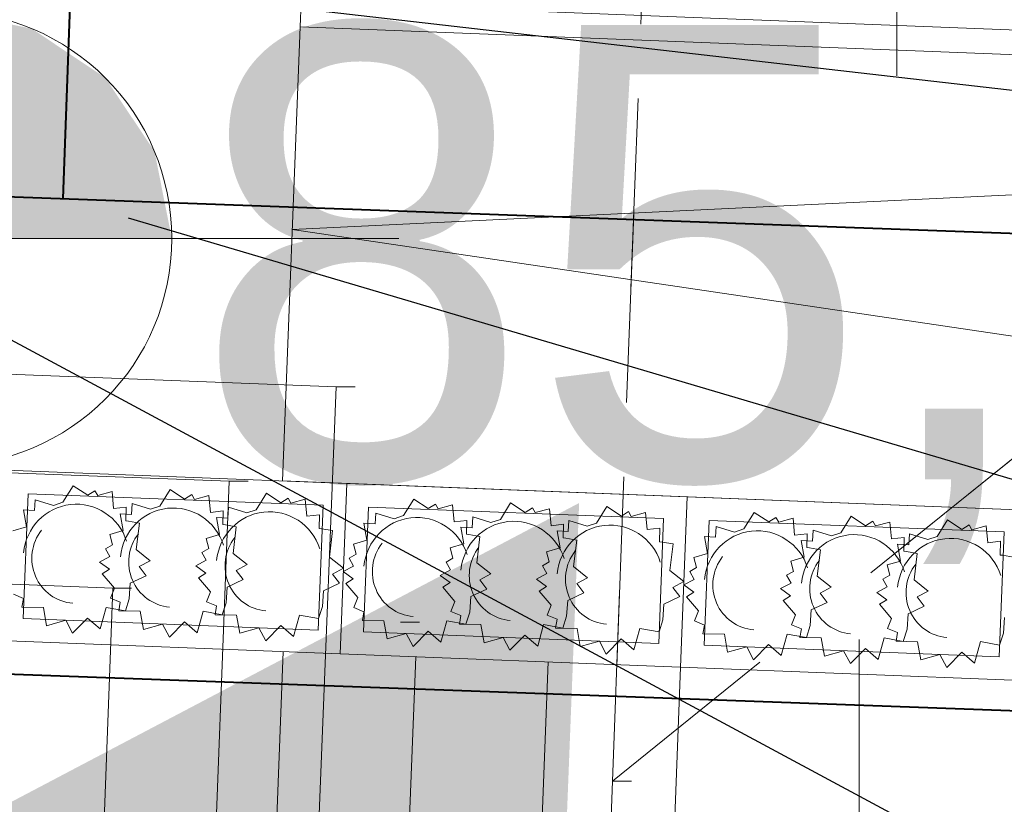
# Model space of a CAD drawing. Extents: x -134780 to 5540120, y 74663 to 5964901.
# Tile 50 of 84: x 5539593.68 to 5539596.28, y 5961333.63 to 5961335.7. Entities that reach past the tile are written whole.
import ezdxf
from ezdxf import colors
from ezdxf.entities.mleader import LeaderData, LeaderLine
from ezdxf.math import Vec2, Vec3

# ---------------------------------------------------------------- set-up
doc = ezdxf.new("R2010")
doc.units = 0
doc.header["$MEASUREMENT"] = 0
doc.set_wipeout_variables(frame=1)
doc.linetypes.add('L_0_03', pattern=[1, 0.5, -0.5])
for name, color, linetype, lineweight in [('#opisy', 7, 'Continuous', 0), ('0_Nr_Pióra__7', 7, 'Continuous', 13), ('_gaz', 2, 'Continuous', 90), ('Arch schody_Nr_Pióra__21', 7, 'Continuous', 9), ('arch wypelnienia_Nr_Pióra__55', 214, 'Continuous', 25), ('INWENT RZĘDNE_Nr_Pióra__21', 7, 'Continuous', 9), ('mapa', 7, 'Continuous', 13), ('sch_Nr_Pióra__7', 7, 'Continuous', 13), ('zasuwa_lub_zawor_Nr_Pióra__7', 7, 'Continuous', 13)]:
    doc.layers.add(name, color=color, linetype=linetype, lineweight=lineweight)
for name, color, linetype, lineweight, true_color in [('217_kontur_klasyfikacyjny_Nr_Pióra__3', 7, 'Continuous', 18, 0xff6600), ('218_kontur_uzytku_gruntowego_Nr_Pióra__3', 7, 'Continuous', 18, 0xff6600), ('_woda2', 7, 'Continuous', 30, 0x0b2af4), ('Arch wyposarzenie_Nr_Pióra__4', 7, 'Continuous', 9, 0x029e21)]:
    doc.layers.add(name, color=color, linetype=linetype, lineweight=lineweight, true_color=true_color)
doc.layers.add('INWENT RZĘDNE', color=7, linetype='Continuous')
doc.styles.add('GENERATED_STYLE_1', font='txt')
doc.styles.get("Standard").update_dxf_attribs({"font": 'txt', "bigfont": 'BIGFONT.SHX'})

# ---------------------------------------------------------------- blocks, each defined once
blk = doc.blocks.new('Koty wysokościowe_52', base_point=(-120351.5, 109748))
at = {"layer": 'INWENT RZĘDNE_Nr_Pióra__21', "linetype": 'Continuous'}
blk.add_hatch(color=256, dxfattribs=at).paths.add_polyline_path([(-120351.5, 109748), (-119751.5, 109748), (-119797.1, 109977.7), (-119927.2, 110172.3), (-120121.8, 110302.4), (-120351.5, 110348)], flags=0)
blk.add_line((-121551.5, 109748), (-119151.5, 109748), dxfattribs=at)
blk.add_circle((-120351.5, 109748), 600, dxfattribs=at)
at = {"layer": 'INWENT RZĘDNE_Nr_Pióra__21', "insert": (-119696, 108888.5), "char_height": 1200, "attachment_point": 7, "style": 'GENERATED_STYLE_1'}
blk.add_mtext('{85,73}', dxfattribs=at)
blk = doc.blocks.new('Koty wysokościowe_13', base_point=(-117936.1, 107488.9))
at = {"layer": 'INWENT RZĘDNE_Nr_Pióra__21', "linetype": 'Continuous'}
blk.add_line((-117936.1, 106288.9), (-117936.1, 108688.9), dxfattribs=at)
blk = doc.blocks.new('Koty wysokościowe_12', base_point=(-117836.5, 111377.7))
at = {"layer": 'INWENT RZĘDNE_Nr_Pióra__21', "linetype": 'Continuous'}
blk.add_line((-117836.5, 110177.7), (-117836.5, 112577.7), dxfattribs=at)
blk = doc.blocks.new('mapa')
at = {"layer": 'arch wypelnienia_Nr_Pióra__55', "linetype": 'Continuous'}
blk.add_hatch(color=252, dxfattribs=at).paths.add_polyline_path([(5539593.1709, 5961333.3763), (5539595.074, 5961332.1761), (5539595.1619, 5961334.4243)], flags=0)
at = {"layer": '0_Nr_Pióra__7', "color": 252, "linetype": 'Continuous'}
for p, q in [((5539594.52, 5961334.731), (5539594.57, 5961334.731)), ((5539594.238, 5961334.482), (5539594.288, 5961334.482)), ((5539593.93, 5961334.199), (5539593.98, 5961334.199)), ((5539594.69, 5961334.11), (5539594.74, 5961334.11)), ((5539595.25, 5961333.69), (5539595.3, 5961333.69))]:
    blk.add_line(p, q, dxfattribs=at)
at = {"layer": '217_kontur_klasyfikacyjny_Nr_Pióra__3', "color": 252, "linetype": 'L_0_03', "flags": 128}
for points in [[(5539595.99, 5961353.48), (5539595.25, 5961333.69)], [(5539613.45, 5961348.36), (5539595.25, 5961333.69)], [(5539595.25, 5961333.69), (5539613.45, 5961348.36)], [(5539595.25, 5961333.69), (5539594.96, 5961325.78)]]:
    blk.add_lwpolyline(points, dxfattribs=at)
at = {"layer": '218_kontur_uzytku_gruntowego_Nr_Pióra__3', "color": 252, "linetype": 'L_0_03', "flags": 128}
for points in [[(5539595.25, 5961333.69), (5539595.99, 5961353.48)], [(5539595.99, 5961353.48), (5539595.25, 5961333.69)], [(5539613.45, 5961348.36), (5539595.25, 5961333.69)], [(5539595.25, 5961333.69), (5539613.45, 5961348.36)], [(5539595.25, 5961333.69), (5539594.96, 5961325.78)], [(5539594.96, 5961325.78), (5539595.25, 5961333.69)]]:
    blk.add_lwpolyline(points, dxfattribs=at)
at = {"layer": 'Arch schody_Nr_Pióra__21', "color": 252, "linetype": 'Continuous'}
for p, q in [((5539594.4276, 5961335.7465), (5539594.425, 5961335.6815)), ((5539594.4276, 5961335.7465), (5539600.5429, 5961335.5074)), ((5539594.425, 5961335.6815), (5539594.3782, 5961334.4824)), ((5539594.425, 5961335.6815), (5539600.5404, 5961335.4425)), ((5539594.4041, 5961335.1469), (5539600.5404, 5961335.4425)), ((5539594.4041, 5961335.1469), (5539600.4935, 5961334.2434)), ((5539594.548, 5961334.4758), (5539593.6487, 5961334.5109)), ((5539594.3782, 5961334.4824), (5539600.4935, 5961334.2434)), ((5539594.5305, 5961334.0261), (5539594.548, 5961334.4758)), ((5539594.5305, 5961334.0261), (5539594.548, 5961334.4758)), ((5539595.4473, 5961334.4406), (5539594.548, 5961334.4758)), ((5539593.7063, 5961334.4486), (5539593.6934, 5961334.1189)), ((5539594.4857, 5961334.4182), (5539593.7063, 5961334.4486)), ((5539595.4298, 5961333.991), (5539595.4473, 5961334.4406)), ((5539595.4298, 5961333.991), (5539595.4473, 5961334.4406)), ((5539596.3467, 5961334.4055), (5539595.4473, 5961334.4406)), ((5539594.4728, 5961334.0884), (5539594.4857, 5961334.4182)), ((5539594.6056, 5961334.4135), (5539594.5928, 5961334.0837)), ((5539595.385, 5961334.383), (5539594.6056, 5961334.4135)), ((5539595.3722, 5961334.0533), (5539595.385, 5961334.383)), ((5539595.505, 5961334.3783), (5539595.4921, 5961334.0486)), ((5539596.2844, 5961334.3479), (5539595.505, 5961334.3783)), ((5539596.2715, 5961334.0181), (5539596.2844, 5961334.3479)), ((5539593.6934, 5961334.1189), (5539594.4728, 5961334.0884)), ((5539594.5928, 5961334.0837), (5539595.3722, 5961334.0533)), ((5539593.6311, 5961334.0613), (5539594.5305, 5961334.0261)), ((5539595.4921, 5961334.0486), (5539596.2715, 5961334.0181)), ((5539594.2999, 5961331.9686), (5539594.3806, 5961334.032)), ((5539594.5305, 5961334.0261), (5539595.4298, 5961333.991)), ((5539594.6496, 5961331.9549), (5539594.7303, 5961334.0183)), ((5539594.9994, 5961331.9412), (5539595.08, 5961334.0046)), ((5539595.3491, 5961331.9275), (5539595.4298, 5961333.991)), ((5539595.4298, 5961333.991), (5539596.3291, 5961333.9558))]:
    blk.add_line(p, q, dxfattribs=at)
at = {"layer": 'Arch wyposarzenie_Nr_Pióra__4', "color": 252, "linetype": 'Continuous'}
for p, q in [((5539593.7986, 5961334.4262), (5539593.8257, 5961334.4699)), ((5539593.8257, 5961334.4699), (5539593.8639, 5961334.4447)), ((5539593.8639, 5961334.4447), (5539593.8832, 5961334.4566)), ((5539593.8832, 5961334.4566), (5539593.8903, 5961334.4439)), ((5539593.8903, 5961334.4439), (5539593.9282, 5961334.4544)), ((5539593.9282, 5961334.4544), (5539593.9324, 5961334.4096)), ((5539594.0544, 5961334.4162), (5539594.0816, 5961334.4599)), ((5539594.0816, 5961334.4599), (5539594.1198, 5961334.4347)), ((5539594.1198, 5961334.4347), (5539594.139, 5961334.4466)), ((5539594.139, 5961334.4466), (5539594.1461, 5961334.4339)), ((5539594.1461, 5961334.4339), (5539594.184, 5961334.4444)), ((5539594.184, 5961334.4444), (5539594.1883, 5961334.3996)), ((5539594.3087, 5961334.4063), (5539594.3358, 5961334.45)), ((5539594.3358, 5961334.45), (5539594.374, 5961334.4247)), ((5539593.7238, 5961334.4041), (5539593.7256, 5961334.4328)), ((5539593.7256, 5961334.4328), (5539593.7739, 5961334.4178)), ((5539593.7739, 5961334.4178), (5539593.7986, 5961334.4262)), ((5539593.9324, 5961334.4096), (5539593.9658, 5961334.4133)), ((5539593.9658, 5961334.4133), (5539593.9647, 5961334.3771)), ((5539593.9796, 5961334.3941), (5539593.9815, 5961334.4228)), ((5539593.9815, 5961334.4228), (5539594.0298, 5961334.4078)), ((5539594.0298, 5961334.4078), (5539594.0544, 5961334.4162)), ((5539594.2339, 5961334.3842), (5539594.2358, 5961334.4129)), ((5539594.2358, 5961334.4129), (5539594.284, 5961334.3979)), ((5539594.374, 5961334.4247), (5539594.3933, 5961334.4367)), ((5539594.3933, 5961334.4367), (5539594.4004, 5961334.424)), ((5539594.4004, 5961334.424), (5539594.4383, 5961334.4345)), ((5539594.4383, 5961334.4345), (5539594.4426, 5961334.3896)), ((5539594.6979, 5961334.3911), (5539594.725, 5961334.4348)), ((5539594.725, 5961334.4348), (5539594.7632, 5961334.4095)), ((5539594.7632, 5961334.4095), (5539594.7825, 5961334.4215)), ((5539594.7825, 5961334.4215), (5539594.7896, 5961334.4088)), ((5539594.7896, 5961334.4088), (5539594.8275, 5961334.4192)), ((5539594.8275, 5961334.4192), (5539594.8317, 5961334.3744)), ((5539594.9538, 5961334.3811), (5539594.9809, 5961334.4248)), ((5539594.9809, 5961334.4248), (5539595.0191, 5961334.3995)), ((5539595.0191, 5961334.3995), (5539595.0384, 5961334.4115)), ((5539595.0384, 5961334.4115), (5539595.0454, 5961334.3988)), ((5539595.208, 5961334.3711), (5539595.2352, 5961334.4148)), ((5539595.2352, 5961334.4148), (5539595.2734, 5961334.3896)), ((5539593.7021, 5961334.3613), (5539593.6941, 5961334.4059)), ((5539593.6941, 5961334.4059), (5539593.7238, 5961334.4041)), ((5539593.958, 5961334.3513), (5539593.95, 5961334.3959)), ((5539593.95, 5961334.3959), (5539593.9796, 5961334.3941)), ((5539594.1883, 5961334.3996), (5539594.2217, 5961334.4033)), ((5539594.2123, 5961334.3414), (5539594.2042, 5961334.3859)), ((5539594.2042, 5961334.3859), (5539594.2339, 5961334.3842)), ((5539594.2217, 5961334.4033), (5539594.2206, 5961334.3671)), ((5539594.284, 5961334.3979), (5539594.3087, 5961334.4063)), ((5539594.4426, 5961334.3896), (5539594.4759, 5961334.3934)), ((5539594.4759, 5961334.3934), (5539594.4749, 5961334.3571)), ((5539594.6231, 5961334.369), (5539594.6249, 5961334.3977)), ((5539594.6249, 5961334.3977), (5539594.6732, 5961334.3827)), ((5539594.6732, 5961334.3827), (5539594.6979, 5961334.3911)), ((5539594.879, 5961334.359), (5539594.8808, 5961334.3877)), ((5539594.8808, 5961334.3877), (5539594.9291, 5961334.3727)), ((5539595.0454, 5961334.3988), (5539595.0834, 5961334.4092)), ((5539595.0834, 5961334.4092), (5539595.0876, 5961334.3644)), ((5539595.2734, 5961334.3896), (5539595.2926, 5961334.4016)), ((5539595.2926, 5961334.4016), (5539595.2997, 5961334.3888)), ((5539595.2997, 5961334.3888), (5539595.3376, 5961334.3993)), ((5539595.3376, 5961334.3993), (5539595.3419, 5961334.3545)), ((5539595.5972, 5961334.3559), (5539595.6243, 5961334.3996)), ((5539595.6243, 5961334.3996), (5539595.6625, 5961334.3744)), ((5539595.6625, 5961334.3744), (5539595.6818, 5961334.3863)), ((5539595.6818, 5961334.3863), (5539595.6889, 5961334.3736)), ((5539595.8531, 5961334.3459), (5539595.8802, 5961334.3896)), ((5539595.8802, 5961334.3896), (5539595.9184, 5961334.3644)), ((5539593.6664, 5961334.3508), (5539593.7021, 5961334.3613)), ((5539593.9647, 5961334.3771), (5539593.9716, 5961334.3764)), ((5539593.9716, 5961334.3764), (5539594.0005, 5961334.3712)), ((5539594.0005, 5961334.3712), (5539593.9921, 5961334.3013)), ((5539594.2206, 5961334.3671), (5539594.2275, 5961334.3664)), ((5539594.2275, 5961334.3664), (5539594.2564, 5961334.3612)), ((5539594.2564, 5961334.3612), (5539594.248, 5961334.2913)), ((5539594.6014, 5961334.3262), (5539594.5934, 5961334.3707)), ((5539594.5934, 5961334.3707), (5539594.6231, 5961334.369)), ((5539594.8317, 5961334.3744), (5539594.8651, 5961334.3782)), ((5539594.8573, 5961334.3161), (5539594.8493, 5961334.3607)), ((5539594.8493, 5961334.3607), (5539594.879, 5961334.359)), ((5539594.8651, 5961334.3782), (5539594.864, 5961334.3419)), ((5539594.9291, 5961334.3727), (5539594.9538, 5961334.3811)), ((5539595.0876, 5961334.3644), (5539595.121, 5961334.3682)), ((5539595.121, 5961334.3682), (5539595.1199, 5961334.3319)), ((5539595.1332, 5961334.3491), (5539595.1351, 5961334.3777)), ((5539595.1351, 5961334.3777), (5539595.1834, 5961334.3627)), ((5539595.1834, 5961334.3627), (5539595.208, 5961334.3711)), ((5539595.5224, 5961334.3338), (5539595.5242, 5961334.3625)), ((5539595.5242, 5961334.3625), (5539595.5725, 5961334.3475)), ((5539595.6889, 5961334.3736), (5539595.7268, 5961334.3841)), ((5539595.7268, 5961334.3841), (5539595.731, 5961334.3393)), ((5539595.9184, 5961334.3644), (5539595.9377, 5961334.3763)), ((5539595.9377, 5961334.3763), (5539595.9448, 5961334.3636)), ((5539595.9448, 5961334.3636), (5539595.9827, 5961334.3741)), ((5539595.9827, 5961334.3741), (5539595.9869, 5961334.3293)), ((5539596.1074, 5961334.336), (5539596.1345, 5961334.3797)), ((5539596.1345, 5961334.3797), (5539596.1727, 5961334.3544)), ((5539596.1727, 5961334.3544), (5539596.192, 5961334.3664)), ((5539596.192, 5961334.3664), (5539596.199, 5961334.3537)), ((5539596.199, 5961334.3537), (5539596.237, 5961334.3641)), ((5539596.237, 5961334.3641), (5539596.2412, 5961334.3193)), ((5539593.9223, 5961334.3408), (5539593.958, 5961334.3513)), ((5539593.9292, 5961334.314), (5539593.9223, 5961334.3408)), ((5539594.1766, 5961334.3309), (5539594.2123, 5961334.3414)), ((5539594.4749, 5961334.3571), (5539594.4817, 5961334.3564)), ((5539594.4817, 5961334.3564), (5539594.5107, 5961334.3513)), ((5539594.5107, 5961334.3513), (5539594.5022, 5961334.2814)), ((5539594.864, 5961334.3419), (5539594.8709, 5961334.3412)), ((5539594.8709, 5961334.3412), (5539594.8999, 5961334.3361)), ((5539594.8999, 5961334.3361), (5539594.8914, 5961334.2662)), ((5539595.1116, 5961334.3062), (5539595.1036, 5961334.3508)), ((5539595.1036, 5961334.3508), (5539595.1332, 5961334.3491)), ((5539595.3419, 5961334.3545), (5539595.3753, 5961334.3582)), ((5539595.3753, 5961334.3582), (5539595.3742, 5961334.322)), ((5539595.5007, 5961334.291), (5539595.4927, 5961334.3356)), ((5539595.4927, 5961334.3356), (5539595.5224, 5961334.3338)), ((5539595.5725, 5961334.3475), (5539595.5972, 5961334.3559)), ((5539595.731, 5961334.3393), (5539595.7644, 5961334.343)), ((5539595.7644, 5961334.343), (5539595.7633, 5961334.3067)), ((5539595.7783, 5961334.3238), (5539595.7801, 5961334.3525)), ((5539595.7801, 5961334.3525), (5539595.8284, 5961334.3375)), ((5539595.8284, 5961334.3375), (5539595.8531, 5961334.3459)), ((5539596.0326, 5961334.3139), (5539596.0344, 5961334.3426)), ((5539596.0344, 5961334.3426), (5539596.0827, 5961334.3276)), ((5539596.0827, 5961334.3276), (5539596.1074, 5961334.336)), ((5539593.9113, 5961334.3036), (5539593.9292, 5961334.314)), ((5539594.1835, 5961334.3041), (5539594.1766, 5961334.3309)), ((5539594.5657, 5961334.3157), (5539594.6014, 5961334.3262)), ((5539594.5726, 5961334.2888), (5539594.5657, 5961334.3157)), ((5539594.8216, 5961334.3057), (5539594.8573, 5961334.3161)), ((5539595.1199, 5961334.3319), (5539595.1268, 5961334.3312)), ((5539595.1268, 5961334.3312), (5539595.1557, 5961334.3261)), ((5539595.1557, 5961334.3261), (5539595.1473, 5961334.2562)), ((5539595.3742, 5961334.322), (5539595.3811, 5961334.3213)), ((5539595.3811, 5961334.3213), (5539595.41, 5961334.3161)), ((5539595.41, 5961334.3161), (5539595.4016, 5961334.2462)), ((5539595.7566, 5961334.281), (5539595.7486, 5961334.3256)), ((5539595.7486, 5961334.3256), (5539595.7783, 5961334.3238)), ((5539595.9869, 5961334.3293), (5539596.0203, 5961334.333)), ((5539596.0109, 5961334.2711), (5539596.0029, 5961334.3156)), ((5539596.0029, 5961334.3156), (5539596.0326, 5961334.3139)), ((5539596.0203, 5961334.333), (5539596.0192, 5961334.2967)), ((5539596.2412, 5961334.3193), (5539596.2746, 5961334.3231)), ((5539596.2746, 5961334.3231), (5539596.2735, 5961334.2868)), ((5539593.8955, 5961334.2684), (5539593.9228, 5961334.2829)), ((5539593.9228, 5961334.2829), (5539593.9113, 5961334.3036)), ((5539593.9921, 5961334.3013), (5539594.0291, 5961334.272)), ((5539594.1656, 5961334.2936), (5539594.1835, 5961334.3041)), ((5539594.1771, 5961334.273), (5539594.1656, 5961334.2936)), ((5539594.248, 5961334.2913), (5539594.285, 5961334.262)), ((5539594.5022, 5961334.2814), (5539594.5393, 5961334.2521)), ((5539594.5547, 5961334.2784), (5539594.5726, 5961334.2888)), ((5539594.8285, 5961334.2788), (5539594.8216, 5961334.3057)), ((5539595.0759, 5961334.2957), (5539595.1116, 5961334.3062)), ((5539595.0828, 5961334.2689), (5539595.0759, 5961334.2957)), ((5539595.465, 5961334.2805), (5539595.5007, 5961334.291)), ((5539595.7633, 5961334.3067), (5539595.7702, 5961334.3061)), ((5539595.7702, 5961334.3061), (5539595.7992, 5961334.3009)), ((5539595.7992, 5961334.3009), (5539595.7907, 5961334.231)), ((5539596.0192, 5961334.2967), (5539596.0261, 5961334.2961)), ((5539596.0261, 5961334.2961), (5539596.0551, 5961334.2909)), ((5539596.0551, 5961334.2909), (5539596.0466, 5961334.221)), ((5539596.2735, 5961334.2868), (5539596.2804, 5961334.2861)), ((5539596.2804, 5961334.2861), (5539596.3093, 5961334.281)), ((5539593.9217, 5961334.2492), (5539593.8955, 5961334.2684)), ((5539594.0291, 5961334.272), (5539594.0002, 5961334.2564)), ((5539594.0002, 5961334.2564), (5539594.0187, 5961334.2321)), ((5539594.1498, 5961334.2585), (5539594.1771, 5961334.273)), ((5539594.1759, 5961334.2393), (5539594.1498, 5961334.2585)), ((5539594.285, 5961334.262), (5539594.2561, 5961334.2464)), ((5539594.5389, 5961334.2433), (5539594.5663, 5961334.2577)), ((5539594.5663, 5961334.2577), (5539594.5547, 5961334.2784)), ((5539594.8106, 5961334.2684), (5539594.8285, 5961334.2788)), ((5539594.8222, 5961334.2477), (5539594.8106, 5961334.2684)), ((5539594.8914, 5961334.2662), (5539594.9284, 5961334.2369)), ((5539595.0649, 5961334.2585), (5539595.0828, 5961334.2689)), ((5539595.0764, 5961334.2378), (5539595.0649, 5961334.2585)), ((5539595.1473, 5961334.2562), (5539595.1843, 5961334.2269)), ((5539595.4719, 5961334.2537), (5539595.465, 5961334.2805)), ((5539595.7209, 5961334.2705), (5539595.7566, 5961334.281)), ((5539595.7278, 5961334.2437), (5539595.7209, 5961334.2705)), ((5539595.9752, 5961334.2606), (5539596.0109, 5961334.2711)), ((5539595.9821, 5961334.2338), (5539595.9752, 5961334.2606)), ((5539593.9024, 5961334.237), (5539593.9217, 5961334.2492)), ((5539593.9343, 5961334.1996), (5539593.9024, 5961334.237)), ((5539594.0187, 5961334.2321), (5539593.9765, 5961334.2123)), ((5539594.1566, 5961334.2271), (5539594.1759, 5961334.2393)), ((5539594.2561, 5961334.2464), (5539594.2746, 5961334.2221)), ((5539594.5393, 5961334.2521), (5539594.5104, 5961334.2365)), ((5539594.5104, 5961334.2365), (5539594.5289, 5961334.2122)), ((5539594.5651, 5961334.2241), (5539594.5389, 5961334.2433)), ((5539594.7948, 5961334.2332), (5539594.8222, 5961334.2477)), ((5539594.821, 5961334.2141), (5539594.7948, 5961334.2332)), ((5539594.9284, 5961334.2369), (5539594.8995, 5961334.2213)), ((5539595.0491, 5961334.2233), (5539595.0764, 5961334.2378)), ((5539595.4016, 5961334.2462), (5539595.4386, 5961334.217)), ((5539595.454, 5961334.2433), (5539595.4719, 5961334.2537)), ((5539595.4656, 5961334.2226), (5539595.454, 5961334.2433)), ((5539595.7099, 5961334.2333), (5539595.7278, 5961334.2437)), ((5539595.7215, 5961334.2126), (5539595.7099, 5961334.2333)), ((5539595.7907, 5961334.231), (5539595.8278, 5961334.2017)), ((5539595.9642, 5961334.2233), (5539595.9821, 5961334.2338)), ((5539593.9765, 5961334.2123), (5539593.9736, 5961334.171)), ((5539594.1886, 5961334.1897), (5539594.1566, 5961334.2271)), ((5539594.2746, 5961334.2221), (5539594.2324, 5961334.2023)), ((5539594.5289, 5961334.2122), (5539594.4866, 5961334.1923)), ((5539594.5458, 5961334.2119), (5539594.5651, 5961334.2241)), ((5539594.5777, 5961334.1745), (5539594.5458, 5961334.2119)), ((5539594.8017, 5961334.2019), (5539594.821, 5961334.2141)), ((5539594.8995, 5961334.2213), (5539594.918, 5961334.197)), ((5539595.0753, 5961334.2042), (5539595.0491, 5961334.2233)), ((5539595.056, 5961334.1919), (5539595.0753, 5961334.2042)), ((5539595.1843, 5961334.2269), (5539595.1554, 5961334.2113)), ((5539595.1554, 5961334.2113), (5539595.1739, 5961334.187)), ((5539595.4386, 5961334.217), (5539595.4097, 5961334.2013)), ((5539595.4383, 5961334.2081), (5539595.4656, 5961334.2226)), ((5539595.4644, 5961334.1889), (5539595.4383, 5961334.2081)), ((5539595.6941, 5961334.1981), (5539595.7215, 5961334.2126)), ((5539595.9757, 5961334.2026), (5539595.9642, 5961334.2233)), ((5539596.0466, 5961334.221), (5539596.0836, 5961334.1917)), ((5539593.6943, 5961334.1723), (5539593.6679, 5961334.1832)), ((5539593.9238, 5961334.1732), (5539593.9343, 5961334.1996)), ((5539594.1781, 5961334.1633), (5539594.1886, 5961334.1897)), ((5539594.2324, 5961334.2023), (5539594.2294, 5961334.161)), ((5539594.4866, 5961334.1923), (5539594.4837, 5961334.1511)), ((5539594.8336, 5961334.1645), (5539594.8017, 5961334.2019)), ((5539594.8758, 5961334.1771), (5539594.8729, 5961334.1358)), ((5539594.918, 5961334.197), (5539594.8758, 5961334.1771)), ((5539595.0879, 5961334.1545), (5539595.056, 5961334.1919)), ((5539595.1739, 5961334.187), (5539595.1317, 5961334.1671)), ((5539595.4282, 5961334.177), (5539595.386, 5961334.1572)), ((5539595.4097, 5961334.2013), (5539595.4282, 5961334.177)), ((5539595.4451, 5961334.1767), (5539595.4644, 5961334.1889)), ((5539595.7203, 5961334.1789), (5539595.6941, 5961334.1981)), ((5539595.701, 5961334.1667), (5539595.7203, 5961334.1789)), ((5539595.8278, 5961334.2017), (5539595.7988, 5961334.1861)), ((5539595.7988, 5961334.1861), (5539595.8174, 5961334.1618)), ((5539595.9484, 5961334.1882), (5539595.9757, 5961334.2026)), ((5539595.9746, 5961334.169), (5539595.9484, 5961334.1882)), ((5539596.0836, 5961334.1917), (5539596.0547, 5961334.1761)), ((5539593.6903, 5961334.1492), (5539593.6943, 5961334.1723)), ((5539593.9501, 5961334.1623), (5539593.9238, 5961334.1732)), ((5539593.9461, 5961334.1392), (5539593.9501, 5961334.1623)), ((5539593.9736, 5961334.171), (5539593.9636, 5961334.1392)), ((5539594.2044, 5961334.1524), (5539594.1781, 5961334.1633)), ((5539594.2004, 5961334.1293), (5539594.2044, 5961334.1524)), ((5539594.2294, 5961334.161), (5539594.2194, 5961334.1292)), ((5539594.4837, 5961334.1511), (5539594.4737, 5961334.1193)), ((5539594.5672, 5961334.1481), (5539594.5777, 5961334.1745)), ((5539594.8231, 5961334.1381), (5539594.8336, 5961334.1645)), ((5539595.0774, 5961334.1281), (5539595.0879, 5961334.1545)), ((5539595.1317, 5961334.1671), (5539595.1288, 5961334.1258)), ((5539595.386, 5961334.1572), (5539595.383, 5961334.1159)), ((5539595.477, 5961334.1393), (5539595.4451, 5961334.1767)), ((5539595.7329, 5961334.1293), (5539595.701, 5961334.1667)), ((5539595.8174, 5961334.1618), (5539595.7751, 5961334.142)), ((5539595.9553, 5961334.1568), (5539595.9746, 5961334.169)), ((5539595.9872, 5961334.1194), (5539595.9553, 5961334.1568)), ((5539596.0732, 5961334.1518), (5539596.031, 5961334.132)), ((5539596.0547, 5961334.1761), (5539596.0732, 5961334.1518)), ((5539593.7468, 5961334.1483), (5539593.6903, 5961334.1492)), ((5539593.7555, 5961334.1003), (5539593.7468, 5961334.1483)), ((5539593.9128, 5961334.1484), (5539593.8972, 5961334.0917)), ((5539593.9636, 5961334.1392), (5539593.9128, 5961334.1484)), ((5539594.0027, 5961334.1383), (5539593.9461, 5961334.1392)), ((5539594.0114, 5961334.0903), (5539594.0027, 5961334.1383)), ((5539594.1687, 5961334.1384), (5539594.153, 5961334.0817)), ((5539594.2194, 5961334.1292), (5539594.1687, 5961334.1384)), ((5539594.2569, 5961334.1284), (5539594.2004, 5961334.1293)), ((5539594.2657, 5961334.0804), (5539594.2569, 5961334.1284)), ((5539594.4229, 5961334.1285), (5539594.4073, 5961334.0718)), ((5539594.4737, 5961334.1193), (5539594.4229, 5961334.1285)), ((5539594.5936, 5961334.1372), (5539594.5672, 5961334.1481)), ((5539594.5896, 5961334.1141), (5539594.5936, 5961334.1372)), ((5539594.8494, 5961334.1272), (5539594.8231, 5961334.1381)), ((5539594.8455, 5961334.1041), (5539594.8494, 5961334.1272)), ((5539594.8729, 5961334.1358), (5539594.8629, 5961334.1041)), ((5539595.1037, 5961334.1173), (5539595.0774, 5961334.1281)), ((5539595.1288, 5961334.1258), (5539595.1187, 5961334.0941)), ((5539595.4665, 5961334.1129), (5539595.477, 5961334.1393)), ((5539595.7224, 5961334.1029), (5539595.7329, 5961334.1293)), ((5539595.7751, 5961334.142), (5539595.7722, 5961334.1007)), ((5539596.031, 5961334.132), (5539596.0281, 5961334.0907)), ((5539593.806, 5961334.1145), (5539593.7555, 5961334.1003)), ((5539593.8239, 5961334.0804), (5539593.806, 5961334.1145)), ((5539593.8636, 5961334.1206), (5539593.8239, 5961334.0804)), ((5539593.8972, 5961334.0917), (5539593.8636, 5961334.1206)), ((5539594.0619, 5961334.1045), (5539594.0114, 5961334.0903)), ((5539594.0797, 5961334.0704), (5539594.0619, 5961334.1045)), ((5539594.1195, 5961334.1106), (5539594.0797, 5961334.0704)), ((5539594.153, 5961334.0817), (5539594.1195, 5961334.1106)), ((5539594.3738, 5961334.1007), (5539594.334, 5961334.0605)), ((5539594.4073, 5961334.0718), (5539594.3738, 5961334.1007)), ((5539594.6461, 5961334.1132), (5539594.5896, 5961334.1141)), ((5539594.6548, 5961334.0652), (5539594.6461, 5961334.1132)), ((5539594.8121, 5961334.1132), (5539594.7965, 5961334.0565)), ((5539594.8629, 5961334.1041), (5539594.8121, 5961334.1132)), ((5539594.902, 5961334.1032), (5539594.8455, 5961334.1041)), ((5539594.9107, 5961334.0552), (5539594.902, 5961334.1032)), ((5539595.068, 5961334.1032), (5539595.0524, 5961334.0465)), ((5539595.1187, 5961334.0941), (5539595.068, 5961334.1032)), ((5539595.0997, 5961334.0941), (5539595.1037, 5961334.1173)), ((5539595.383, 5961334.1159), (5539595.373, 5961334.0841)), ((5539595.4929, 5961334.102), (5539595.4665, 5961334.1129)), ((5539595.4889, 5961334.0789), (5539595.4929, 5961334.102)), ((5539595.7488, 5961334.092), (5539595.7224, 5961334.1029)), ((5539595.7722, 5961334.1007), (5539595.7622, 5961334.0689)), ((5539595.9767, 5961334.093), (5539595.9872, 5961334.1194)), ((5539596.2853, 5961334.122), (5539596.2824, 5961334.0808)), ((5539594.3162, 5961334.0946), (5539594.2657, 5961334.0804)), ((5539594.334, 5961334.0605), (5539594.3162, 5961334.0946)), ((5539594.7053, 5961334.0794), (5539594.6548, 5961334.0652)), ((5539594.7232, 5961334.0453), (5539594.7053, 5961334.0794)), ((5539594.763, 5961334.0855), (5539594.7232, 5961334.0453)), ((5539594.7965, 5961334.0565), (5539594.763, 5961334.0855)), ((5539595.0188, 5961334.0755), (5539594.9791, 5961334.0353)), ((5539595.0524, 5961334.0465), (5539595.0188, 5961334.0755)), ((5539595.1563, 5961334.0932), (5539595.0997, 5961334.0941)), ((5539595.165, 5961334.0452), (5539595.1563, 5961334.0932)), ((5539595.3223, 5961334.0933), (5539595.3066, 5961334.0366)), ((5539595.373, 5961334.0841), (5539595.3223, 5961334.0933)), ((5539595.5454, 5961334.078), (5539595.4889, 5961334.0789)), ((5539595.5541, 5961334.03), (5539595.5454, 5961334.078)), ((5539595.7114, 5961334.0781), (5539595.6958, 5961334.0214)), ((5539595.7622, 5961334.0689), (5539595.7114, 5961334.0781)), ((5539595.7448, 5961334.0689), (5539595.7488, 5961334.092)), ((5539596.003, 5961334.0821), (5539595.9767, 5961334.093)), ((5539595.9991, 5961334.059), (5539596.003, 5961334.0821)), ((5539596.0281, 5961334.0907), (5539596.0181, 5961334.0589)), ((5539596.2824, 5961334.0808), (5539596.2723, 5961334.049)), ((5539594.9612, 5961334.0694), (5539594.9107, 5961334.0552)), ((5539594.9791, 5961334.0353), (5539594.9612, 5961334.0694)), ((5539595.2155, 5961334.0594), (5539595.165, 5961334.0452)), ((5539595.2333, 5961334.0253), (5539595.2155, 5961334.0594)), ((5539595.2731, 5961334.0655), (5539595.2333, 5961334.0253)), ((5539595.3066, 5961334.0366), (5539595.2731, 5961334.0655)), ((5539595.6623, 5961334.0503), (5539595.6225, 5961334.0101)), ((5539595.6958, 5961334.0214), (5539595.6623, 5961334.0503)), ((5539595.8013, 5961334.068), (5539595.7448, 5961334.0689)), ((5539595.81, 5961334.02), (5539595.8013, 5961334.068)), ((5539595.9673, 5961334.0681), (5539595.9517, 5961334.0114)), ((5539596.0181, 5961334.0589), (5539595.9673, 5961334.0681)), ((5539596.0556, 5961334.0581), (5539595.9991, 5961334.059)), ((5539596.0643, 5961334.0101), (5539596.0556, 5961334.0581)), ((5539596.2216, 5961334.0582), (5539596.206, 5961334.0015)), ((5539596.2723, 5961334.049), (5539596.2216, 5961334.0582)), ((5539595.6046, 5961334.0442), (5539595.5541, 5961334.03)), ((5539595.6225, 5961334.0101), (5539595.6046, 5961334.0442)), ((5539595.8605, 5961334.0342), (5539595.81, 5961334.02)), ((5539595.8784, 5961334.0001), (5539595.8605, 5961334.0342)), ((5539595.9181, 5961334.0403), (5539595.8784, 5961334.0001)), ((5539595.9517, 5961334.0114), (5539595.9181, 5961334.0403)), ((5539596.1148, 5961334.0243), (5539596.0643, 5961334.0101)), ((5539596.1326, 5961333.9902), (5539596.1148, 5961334.0243)), ((5539596.1724, 5961334.0304), (5539596.1326, 5961333.9902)), ((5539596.206, 5961334.0015), (5539596.1724, 5961334.0304))]:
    blk.add_line(p, q, dxfattribs=at)
for centre, major_axis, start_param, end_param in [((5539593.8337, 5961334.2785), (-0.0056, -0.1425), 1.927535, 4.652962), ((5539594.0896, 5961334.2685), (-0.0056, -0.1425), 1.927535, 4.652962), ((5539594.3439, 5961334.2586), (-0.0056, -0.1425), 1.927535, 4.652962), ((5539594.733, 5961334.2434), (-0.0056, -0.1425), 1.927535, 4.652962), ((5539594.9889, 5961334.2334), (-0.0056, -0.1425), 1.927535, 4.652962), ((5539595.2432, 5961334.2234), (-0.0056, -0.1425), 1.927535, 4.652962), ((5539593.8337, 5961334.2785), (-0.0047, -0.1193), 4.078423, 6.243896), ((5539594.0896, 5961334.2685), (-0.0047, -0.1193), 4.078423, 6.243896), ((5539595.6323, 5961334.2082), (-0.0056, -0.1425), 1.927535, 4.652962), ((5539595.8882, 5961334.1982), (-0.0056, -0.1425), 1.927535, 4.652962), ((5539596.1425, 5961334.1883), (-0.0056, -0.1425), 1.927535, 4.652962), ((5539594.3439, 5961334.2586), (-0.0047, -0.1193), 4.078423, 6.243896), ((5539594.733, 5961334.2434), (-0.0047, -0.1193), 4.078423, 6.243896), ((5539594.9889, 5961334.2334), (-0.0047, -0.1193), 4.078423, 6.243896), ((5539595.2432, 5961334.2234), (-0.0047, -0.1193), 4.078423, 6.243896), ((5539595.6323, 5961334.2082), (-0.0047, -0.1193), 4.078423, 6.243896), ((5539595.8882, 5961334.1982), (-0.0047, -0.1193), 4.078423, 6.243896), ((5539596.1425, 5961334.1883), (-0.0047, -0.1193), 4.078423, 6.243896)]:
    blk.add_ellipse(centre, major_axis=major_axis, ratio=0.982005, start_param=start_param, end_param=end_param, dxfattribs=at)
at = {"layer": 'sch_Nr_Pióra__7', "color": 252, "linetype": 'Continuous', "flags": 128}
for points in [[(5539592.5789, 5961334.8059), (5539594.52, 5961334.731), (5539594.396, 5961331.61), (5539592.4569, 5961331.686)], [(5539592.5687, 5961334.5453), (5539594.238, 5961334.482), (5539594.141, 5961331.94), (5539592.4694, 5961332.0053)], [(5539592.5573, 5961334.2537), (5539593.93, 5961334.199), (5539593.856, 5961332.218), (5539592.4799, 5961332.2739)]]:
    blk.add_lwpolyline(points, close=True, dxfattribs=at)
at = {"layer": 'INWENT RZĘDNE', "color": 252, "xscale": 0.001, "yscale": 0.001, "zscale": 0.001}
for name, p in [('Koty wysokościowe_12', (5539596.0011, 5961336.7526)), ('Koty wysokościowe_52', (5539593.4861, 5961335.1229)), ('Koty wysokościowe_13', (5539595.9015, 5961332.8637))]:
    blk.add_blockref(name, p, dxfattribs=at)

msp = doc.modelspace()

# ---------------------------------------------------------------- block references
at = {"layer": 'mapa', "color": 4, "lineweight": 40}
msp.add_blockref('mapa', (0, 0), dxfattribs=at)

# ---------------------------------------------------------------- next in the draw order: linework, layer by layer
at = {"layer": '_gaz', "color": 2, "lineweight": 40, "ltscale": 0.1}
for p, q in [((5539593.8193, 5961335.8002), (5539593.7983, 5961335.2282)), ((5539593.0276, 5961335.2564), (5539596.6312, 5961335.1244))]:
    msp.add_line(p, q, dxfattribs=at)
at = {"layer": '_woda2', "color": 4, "lineweight": 40}
msp.add_line((5539592.7439, 5961334.0065), (5539597.5051, 5961333.832), dxfattribs=at)
at = {"layer": 'zasuwa_lub_zawor_Nr_Pióra__7'}
msp.add_lwpolyline([(5539597.5051, 5961333.832), (5539595.4224, 5961333.9084)], dxfattribs=at)

# ---------------------------------------------------------------- next in the draw order: leaders
at = {"layer": '#opisy', "lineweight": 0}
ml = msp.add_multileader_mtext('Standard', dxfattribs=at)
ml.set_content('\\fArial|b0|i0|c238|p34;\\A1;G3 ', color=256)
ml.set_leader_properties()
ml.build(insert=Vec2(0, 0))
ml.multileader.update_dxf_attribs({"text_left_attachment_type": 5, "text_right_attachment_type": 5, "dogleg_length": 0.36, "arrow_head_size": 0.18})
ctx = ml.context
ctx.base_point, ctx.char_height, ctx.arrow_head_size, ctx.landing_gap_size, ctx.plane_origin = Vec3(5539617.2061, 5961334.679), 1.5, 0.18, 0.09, Vec3(5539617.5429, 5961306.9488)
ctx.left_attachment, ctx.right_attachment = 5, 5
notes = []
notes.append((ctx, [(0, (1, 1, 0), (5539616.8461, 5961333.1535), (1, 0), 0.36, [(0, [(5539593.8193, 5961335.8002)], 0, [])])]))
ctx.mtext.insert, ctx.mtext.flow_direction = Vec3(5539617.2961, 5961334.979), 5
ml = msp.add_multileader_mtext('Standard', dxfattribs=at)
ml.set_content('\\fArial|b0|i0|c238|p34;\\A1;G4.1 ', color=256)
ml.set_leader_properties()
ml.build(insert=Vec2(0, 0))
ml.multileader.update_dxf_attribs({"text_left_attachment_type": 5, "text_right_attachment_type": 5, "dogleg_length": 0.36, "arrow_head_size": 0.18})
ctx = ml.context
ctx.base_point, ctx.char_height, ctx.arrow_head_size, ctx.landing_gap_size, ctx.plane_origin = Vec3(5539614.9694, 5961325.1194), 1.5, 0.18, 0.09, Vec3(5539615.3061, 5961297.3893)
ctx.left_attachment, ctx.right_attachment = 5, 5
notes.append((ctx, [(0, (1, 1, 0), (5539614.6094, 5961323.5939), (1, 0), 0.36, [(0, [(5539592.9027, 5961335.2629)], 0, [])])]))
ctx.mtext.insert, ctx.mtext.flow_direction = Vec3(5539615.0594, 5961325.4194), 5
ml = msp.add_multileader_mtext('Standard', dxfattribs=at)
ml.set_content('\\fArial|b0|i0|c238|p34;\\A1;G4 ', color=256)
ml.set_leader_properties()
ml.build(insert=Vec2(0, 0))
ml.multileader.update_dxf_attribs({"text_left_attachment_type": 5, "text_right_attachment_type": 5, "dogleg_length": 0.36, "arrow_head_size": 0.18})
ctx = ml.context
ctx.base_point, ctx.char_height, ctx.arrow_head_size, ctx.landing_gap_size, ctx.plane_origin = Vec3(5539616.2664, 5961330.2198), 1.5, 0.18, 0.09, Vec3(5539616.6031, 5961302.4897)
ctx.left_attachment, ctx.right_attachment = 5, 5
notes.append((ctx, [(0, (1, 1, 0), (5539615.9064, 5961328.6943), (1, 0), 0.36, [(0, [(5539593.7983, 5961335.2282)], 0, [])])]))
ctx.mtext.insert, ctx.mtext.flow_direction = Vec3(5539616.3564, 5961330.5198), 5
ml = msp.add_multileader_mtext('Standard', dxfattribs=at)
ml.set_content('\\fArial|b0|i0|c238|p34;\\A1;W7 ', color=256)
ml.set_leader_properties()
ml.build(insert=Vec2(0, 0))
ml.multileader.update_dxf_attribs({"text_left_attachment_type": 5, "text_right_attachment_type": 5, "dogleg_length": 0.36, "arrow_head_size": 0.18})
ctx = ml.context
ctx.base_point, ctx.char_height, ctx.arrow_head_size, ctx.landing_gap_size, ctx.plane_origin = Vec3(5539614.68, 5961324.3602), 1.5, 0.18, 0.09, Vec3(5539614.9267, 5961294.8691)
ctx.left_attachment, ctx.right_attachment = 5, 5
notes.append((ctx, [(0, (1, 1, 0), (5539614.23, 5961321.0542), (1, 0), 0.36, [(0, [(5539592.7439, 5961334.0065)], 0, [])])]))
ctx.mtext.insert, ctx.mtext.flow_direction = Vec3(5539614.68, 5961322.8542), 5
for ctx, leaders in notes:
    for number, flags, end, landing, length, lines in leaders:
        leader = LeaderData()
        leader.index, (leader.has_last_leader_line, leader.has_dogleg_vector, leader.attachment_direction) = number, flags
        leader.last_leader_point, leader.dogleg_vector, leader.dogleg_length = Vec3(end), Vec3(landing), length
        for number, points, colour, breaks in lines:
            line = LeaderLine()
            line.index, line.vertices, line.color, line.breaks = number, Vec3.list(points), colors.encode_raw_color(colour), breaks
            leader.lines.append(line)
        ctx.leaders.append(leader)

# ---------------------------------------------------------------- next in the draw order: wipeouts: each hides what was drawn before it
msp.add_wipeout([(5539444.713, 5961266.9628), (5539444.713, 5961415.4628), (5539654.713, 5961415.4628), (5539651.713, 5961412.4128), (5539457.213, 5961412.4128), (5539457.213, 5961270.0128), (5539651.713, 5961270.0128), (5539654.713, 5961266.9628)]).dxf.layer = 'zasuwa_lub_zawor_Nr_Pióra__7'

doc.saveas('drawing.dxf')
